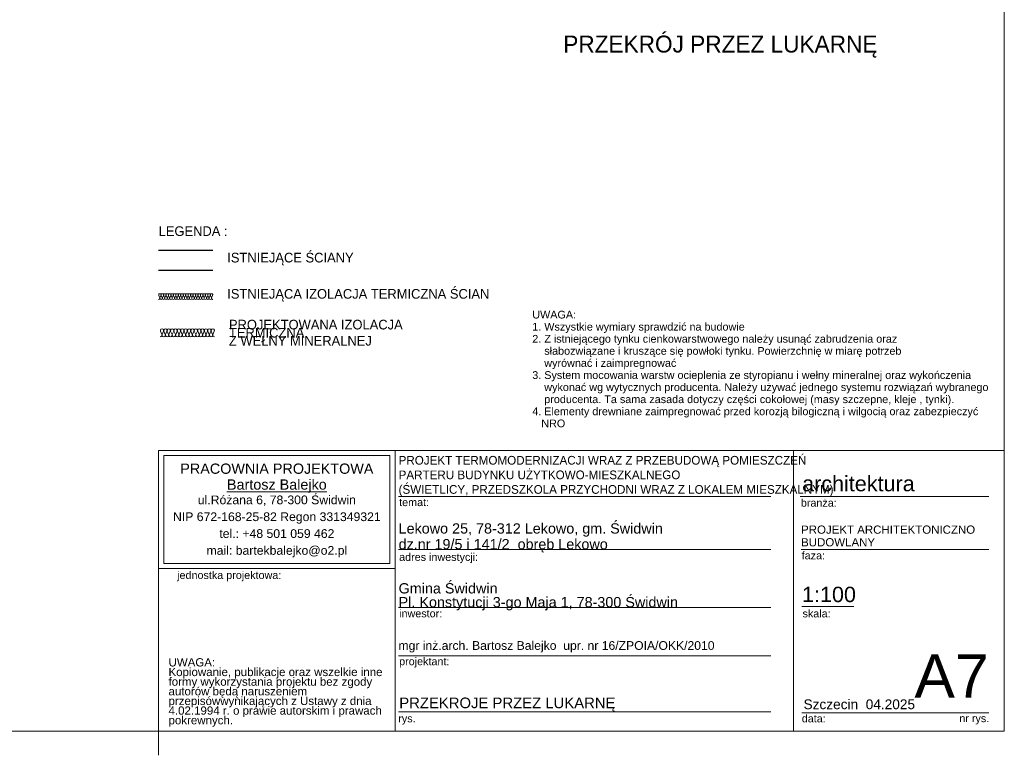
# Model space of a CAD drawing. Extents: x -613240 to -325500, y -25863 to 152403.
# Tile 124 of 254: x -345875 to -325500, y -22863 to -7636. Entities that reach past the tile are written whole.
import ezdxf

# ---------------------------------------------------------------- set-up
doc = ezdxf.new("R2010")
doc.units = 0
doc.header["$MEASUREMENT"] = 0
doc.layers.add('Arch ocieplenie', color=7, linetype='Continuous')
doc.layers.add('Inwent Izolacje', color=7, linetype='Continuous')
for name, color, linetype, lineweight, true_color in [('Arch ocieplenie_Nr_Pióra__44', 7, 'Continuous', 13, 0x029e21), ('Inwent Izolacje_Nr_Pióra__2', 7, 'Continuous', 13, 0x7f7f7f), ('INWENT.ŚCIANY_Nr_Pióra__2', 7, 'Continuous', 13, 0x7f7f7f)]:
    doc.layers.add(name, color=color, linetype=linetype, lineweight=lineweight, true_color=true_color)
for name, color, linetype, lineweight in [('Arch opisy_Nr_Pióra__21', 7, 'Continuous', 9), ('ARCH TABELA_Nr_Pióra__1', 7, 'Continuous', 25), ('ARCH TABELA_Nr_Pióra__21', 7, 'Continuous', 9), ('ARCH TABELA_Nr_Pióra__7', 7, 'Continuous', 13), ('INWENT OPISY_Nr_Pióra__21', 7, 'Continuous', 9), ('INWENT.ŚCIANY_Nr_Pióra__1', 7, 'Continuous', 25)]:
    doc.layers.add(name, color=color, linetype=linetype, lineweight=lineweight)
doc.styles.add('GENERATED_STYLE_12', font='arial.ttf')
doc.styles.add('GENERATED_STYLE_5', font='txt')
doc.styles.add('GENERATED_STYLE_6', font='txt')
doc.styles.add('GENERATED_STYLE_7', font='arial.ttf')
doc.styles.add('GENERATED_STYLE_8', font='arial.ttf')
doc.styles.add('GENERATED_STYLE_9', font='arial.ttf')

# ---------------------------------------------------------------- blocks, each defined once
blk = doc.blocks.new('Izolacja cieplna 14_181', base_point=(-342965, -14198))
at = {"layer": 'Arch ocieplenie_Nr_Pióra__44', "linetype": 'Continuous'}
for p, q in [((-342962, -14086), (-342933, -14151)), ((-342927, -14151), (-342898, -14086)), ((-342892, -14086), (-342863, -14151)), ((-342857, -14151), (-342828, -14086)), ((-342822, -14086), (-342793, -14151)), ((-342787, -14151), (-342758, -14086)), ((-342752, -14086), (-342723, -14151)), ((-342717, -14151), (-342688, -14086)), ((-342682, -14086), (-342653, -14151)), ((-342647, -14151), (-342618, -14086)), ((-342612, -14086), (-342583, -14151)), ((-342577, -14151), (-342548, -14086)), ((-342542, -14086), (-342513, -14151)), ((-342507, -14151), (-342478, -14086)), ((-342472, -14086), (-342443, -14151)), ((-342437, -14151), (-342408, -14086)), ((-342402, -14086), (-342373, -14151)), ((-342367, -14151), (-342338, -14086)), ((-342332, -14086), (-342303, -14151)), ((-342297, -14151), (-342268, -14086)), ((-342262, -14086), (-342233, -14151)), ((-342227, -14151), (-342198, -14086)), ((-342192, -14086), (-342163, -14151)), ((-342157, -14151), (-342128, -14086)), ((-342122, -14086), (-342093, -14151)), ((-342087, -14151), (-342058, -14086)), ((-342052, -14086), (-342023, -14151)), ((-342017, -14151), (-341988, -14086)), ((-341982, -14086), (-341953, -14151)), ((-341947, -14151), (-341918, -14086)), ((-341912, -14086), (-341883, -14151)), ((-341877, -14151), (-341848, -14086))]:
    blk.add_line(p, q, dxfattribs=at)
for centre, start_param, end_param in [((-342930, -14072), 5.870392, 9.837571), ((-342860, -14072), 5.870392, 9.837571), ((-342790, -14072), 5.870392, 9.837571), ((-342720, -14072), 5.870392, 9.837571), ((-342650, -14072), 5.870392, 9.837571), ((-342580, -14072), 5.870392, 9.837571), ((-342510, -14072), 5.870392, 9.837571), ((-342440, -14072), 5.870392, 9.837571), ((-342370, -14072), 5.870392, 9.837571), ((-342300, -14072), 5.870392, 9.837571), ((-342230, -14072), 5.870392, 9.837571), ((-342160, -14072), 5.870392, 9.837571), ((-342090, -14072), 5.870392, 9.837571), ((-342020, -14072), 5.870392, 9.837571), ((-341950, -14072), 5.870392, 9.837571), ((-341880, -14072), 5.870392, 9.837571), ((-342965, -14164), 4.712389, 6.695979), ((-342895, -14164), 2.7288, 6.695979), ((-342825, -14164), 2.7288, 6.695979), ((-342755, -14164), 2.7288, 6.695979), ((-342685, -14164), 2.7288, 6.695979), ((-342615, -14164), 2.7288, 6.695979), ((-342545, -14164), 2.7288, 6.695979), ((-342475, -14164), 2.7288, 6.695979), ((-342405, -14164), 2.7288, 6.695979), ((-342335, -14164), 2.7288, 6.695979), ((-342265, -14164), 2.7288, 6.695979), ((-342195, -14164), 2.7288, 6.695979), ((-342125, -14164), 2.7288, 6.695979), ((-342055, -14164), 2.7288, 6.695979), ((-341985, -14164), 2.7288, 6.695979), ((-341915, -14164), 2.7288, 6.695979), ((-341845, -14164), 2.7288, 4.712389)]:
    blk.add_ellipse(centre, major_axis=(35, 0), ratio=0.97225, start_param=start_param, end_param=end_param, dxfattribs=at)
blk = doc.blocks.new('Izolacja cieplna 14_305', base_point=(-343000, -13428))
at = {"layer": 'Inwent Izolacje_Nr_Pióra__2', "linetype": 'Continuous'}
for p, q in [((-342997, -13344), (-342976, -13392)), ((-342972, -13392), (-342951, -13344)), ((-342947, -13344), (-342925, -13392)), ((-342921, -13392), (-342900, -13344)), ((-342896, -13344), (-342874, -13392)), ((-342870, -13392), (-342849, -13344)), ((-342845, -13344), (-342824, -13392)), ((-342819, -13392), (-342798, -13344)), ((-342794, -13344), (-342773, -13392)), ((-342768, -13392), (-342747, -13344)), ((-342743, -13344), (-342722, -13392)), ((-342717, -13392), (-342696, -13344)), ((-342692, -13344), (-342671, -13392)), ((-342667, -13392), (-342645, -13344)), ((-342641, -13344), (-342620, -13392)), ((-342616, -13392), (-342594, -13344)), ((-342590, -13344), (-342569, -13392)), ((-342565, -13392), (-342544, -13344)), ((-342539, -13344), (-342518, -13392)), ((-342514, -13392), (-342493, -13344)), ((-342488, -13344), (-342467, -13392)), ((-342463, -13392), (-342442, -13344)), ((-342437, -13344), (-342416, -13392)), ((-342412, -13392), (-342391, -13344)), ((-342387, -13344), (-342365, -13392)), ((-342361, -13392), (-342340, -13344)), ((-342336, -13344), (-342314, -13392)), ((-342310, -13392), (-342289, -13344)), ((-342285, -13344), (-342264, -13392)), ((-342259, -13392), (-342238, -13344)), ((-342234, -13344), (-342213, -13392)), ((-342208, -13392), (-342187, -13344)), ((-342183, -13344), (-342162, -13392)), ((-342157, -13392), (-342136, -13344)), ((-342132, -13344), (-342111, -13392)), ((-342107, -13392), (-342085, -13344)), ((-342081, -13344), (-342060, -13392)), ((-342056, -13392), (-342034, -13344)), ((-342030, -13344), (-342009, -13392)), ((-342005, -13392), (-341984, -13344)), ((-341979, -13344), (-341958, -13392)), ((-341954, -13392), (-341933, -13344)), ((-341928, -13344), (-341907, -13392)), ((-341903, -13392), (-341882, -13344))]:
    blk.add_line(p, q, dxfattribs=at)
for centre, start_param, end_param in [((-342974, -13334), 4.299595, 8.266775), ((-343000, -13403), 3.141593, 5.125182), ((-342949, -13403), 1.158004, 5.125183), ((-342923, -13334), 4.299595, 8.266775), ((-342898, -13403), 1.158004, 5.125183), ((-342872, -13334), 4.299595, 8.266775), ((-342847, -13403), 1.158004, 5.125183), ((-342821, -13334), 4.299595, 8.266775), ((-342796, -13403), 1.158004, 5.125183), ((-342770, -13334), 4.299595, 8.266775), ((-342745, -13403), 1.158004, 5.125183), ((-342720, -13334), 4.299595, 8.266775), ((-342694, -13403), 1.158004, 5.125183), ((-342669, -13334), 4.299595, 8.266775), ((-342643, -13403), 1.158004, 5.125183), ((-342618, -13334), 4.299595, 8.266775), ((-342592, -13403), 1.158004, 5.125183), ((-342567, -13334), 4.299595, 8.266775), ((-342541, -13403), 1.158004, 5.125183), ((-342516, -13334), 4.299595, 8.266775), ((-342490, -13403), 1.158004, 5.125183), ((-342465, -13334), 4.299595, 8.266775), ((-342440, -13403), 1.158004, 5.125183), ((-342414, -13334), 4.299595, 8.266775), ((-342389, -13403), 1.158004, 5.125183), ((-342363, -13334), 4.299595, 8.266775), ((-342338, -13403), 1.158004, 5.125183), ((-342312, -13334), 4.299595, 8.266775), ((-342287, -13403), 1.158004, 5.125183), ((-342261, -13334), 4.299595, 8.266775), ((-342236, -13403), 1.158004, 5.125183), ((-342210, -13334), 4.299595, 8.266775), ((-342185, -13403), 1.158004, 5.125183), ((-342160, -13334), 4.299595, 8.266775), ((-342134, -13403), 1.158004, 5.125183), ((-342109, -13334), 4.299595, 8.266775), ((-342083, -13403), 1.158004, 5.125183), ((-342058, -13334), 4.299595, 8.266775), ((-342032, -13403), 1.158004, 5.125183), ((-342007, -13334), 4.299595, 8.266775), ((-341981, -13403), 1.158004, 5.125183), ((-341956, -13334), 4.299595, 8.266775), ((-341930, -13403), 1.158004, 5.125183), ((-341905, -13334), 4.299595, 8.266775), ((-341880, -13403), 1.158004, 3.141593)]:
    blk.add_ellipse(centre, major_axis=(0, 25.5), ratio=0.997382, start_param=start_param, end_param=end_param, dxfattribs=at)

msp = doc.modelspace()

# ---------------------------------------------------------------- linework, layer by layer
at = {"layer": 'ARCH TABELA_Nr_Pióra__21', "linetype": 'Continuous'}
for p, q in [((-325499.6, 6086.6), (-325499.6, -22363.4)), ((-342999.6, -22363.4), (-342999.6, -16552.3)), ((-342999.6, -16552.3), (-338106, -16552.3)), ((-342999.6, -18999.1), (-342999.6, -16552.3)), ((-342999.6, -16552.3), (-325499.6, -16552.3)), ((-342893.2, -18892.7), (-342893.2, -16658.7)), ((-342893.2, -16658.7), (-338212.4, -16658.7)), ((-338212.4, -18892.7), (-338212.4, -16658.7)), ((-338106, -16552.3), (-338106, -22363.4)), ((-338106, -18999.1), (-338106, -16552.3)), ((-329861.3, -16552.3), (-329861.3, -22363.4)), ((-325499.6, -16552.3), (-325499.6, -22363.4)), ((-338106, -22363.4), (-338106, -16952.3)), ((-338033.7, -17508.7), (-330333.9, -17508.7)), ((-329722, -17508.7), (-325822.6, -17508.7)), ((-338033.7, -18602.3), (-330333.9, -18602.3)), ((-329704.5, -18602.3), (-325822.6, -18602.3)), ((-342893.2, -18892.7), (-338212.4, -18892.7)), ((-342999.6, -18999.1), (-338106, -18999.1)), ((-338033.7, -19802.3), (-330333.9, -19802.3)), ((-329692.7, -19784.9), (-328613.1, -19784.9)), ((-338033.7, -20802.3), (-330333.9, -20802.3)), ((-338033.7, -21963.4), (-330333.9, -21963.4)), ((-329692.7, -21981), (-327410.9, -21981)), ((-327410.9, -21981), (-325822.6, -21981)), ((-325499.6, -22363.4), (-366249.6, -22363.4)), ((-342999.6, -22863.4), (-342999.6, -22363.4)), ((-342999.6, -22363.4), (-338106, -22363.4)), ((-325499.6, -22363.4), (-338106, -22363.4))]:
    msp.add_line(p, q, dxfattribs=at)
at = {"layer": 'INWENT.ŚCIANY_Nr_Pióra__1', "linetype": 'Continuous'}
for p, q in [((-342999.6, -12408.2), (-341879.6, -12408.2)), ((-341879.6, -12828.2), (-342999.6, -12828.2))]:
    msp.add_line(p, q, dxfattribs=at)
at = {"layer": 'INWENT.ŚCIANY_Nr_Pióra__2', "linetype": 'Continuous'}
msp.add_line((-342999.6, -13308.2), (-341879.6, -13308.2), dxfattribs=at)

# ---------------------------------------------------------------- block references
at = {"layer": 'Arch ocieplenie', "color": 104, "linetype": 'Continuous', "lineweight": 13, "true_color": 0x029e21}
msp.add_blockref('Izolacja cieplna 14_181', (-342964.6, -14198.2), dxfattribs=at)
at = {"layer": 'Inwent Izolacje', "color": 104, "linetype": 'Continuous', "lineweight": 13, "true_color": 0x029e21}
msp.add_blockref('Izolacja cieplna 14_305', (-342999.6, -13428.2), dxfattribs=at)

# ---------------------------------------------------------------- texts
at = {"layer": 'Arch opisy_Nr_Pióra__21', "linetype": 'Continuous', "insert": (-328124.8, -7965.3), "char_height": 350, "attachment_point": 3, "style": 'GENERATED_STYLE_6'}
msp.add_mtext('{PRZEKRÓJ PRZEZ LUKARNĘ}', dxfattribs=at)
at = {"layer": 'Arch opisy_Nr_Pióra__21', "linetype": 'Continuous', "insert": (-335267.8, -16075.5), "char_height": 160, "width": 9506.251, "attachment_point": 7, "line_spacing_factor": 0.938257, "style": 'GENERATED_STYLE_12'}
msp.add_mtext('{UWAGA:\\P1. Wszystkie wymiary sprawdzić na budowie\\P2. Z istniejącego tynku cienkowarstwowego należy usunąć zabrudzenia oraz \\P    słabozwiązane i kruszące się powłoki tynku. Powierzchnię w miarę potrzeb \\P    wyrównać i zaimpregnować\\P3. System mocowania warstw ocieplenia ze styropianu i wełny mineralnej oraz wykończenia \\P    wykonać wg wytycznych producenta. Należy używać jednego systemu rozwiązań wybranego \\P    producenta. Ta sama zasada dotyczy części cokołowej (masy szczepne, kleje , tynki). \\P4. Elementy drewniane zaimpregnować przed korozją bilogiczną i wilgocią oraz zabezpieczyć \\P   NRO}', dxfattribs=at)
at = {"layer": 'ARCH TABELA_Nr_Pióra__1', "linetype": 'Continuous', "insert": (-338033.7, -17503.9), "char_height": 180, "attachment_point": 7, "line_spacing_factor": 1.005757, "style": 'GENERATED_STYLE_5'}
msp.add_mtext('{\\pt22543.1;PROJEKT TERMOMODERNIZACJI WRAZ Z PRZEBUDOWĄ POMIESZCZEŃ \\P\\pt22543.1;PARTERU BUDYNKU UŻYTKOWO-MIESZKALNEGO\\P\\pt22543.1;(ŚWIETLICY, PRZEDSZKOLA PRZYCHODNI WRAZ Z LOKALEM MIESZKALNYM)}', dxfattribs=at)
at = {"layer": 'ARCH TABELA_Nr_Pióra__1', "linetype": 'Continuous', "insert": (-338020, -21668), "char_height": 220, "attachment_point": 1, "style": 'GENERATED_STYLE_9'}
msp.add_mtext('{PRZEKROJE PRZEZ LUKARNĘ}', dxfattribs=at)
at = {"layer": 'ARCH TABELA_Nr_Pióra__21', "linetype": 'Continuous', "insert": (-338033.7, -19863.6), "char_height": 212.766, "attachment_point": 7, "line_spacing_factor": 0.807442, "style": 'GENERATED_STYLE_7'}
msp.add_mtext('{Gmina Świdwin\\PPl. Konstytucji 3-go Maja 1, 78-300 Świdwin}', dxfattribs=at)
at = {"layer": 'ARCH TABELA_Nr_Pióra__7', "linetype": 'Continuous'}
for s, insert, char_height, attachment_point, line_spacing_factor, style in [('{PRACOWNIA PROJEKTOWA\\P\\LBartosz Balejko}', (-340552.8, -16823.6), 212.766, 2, 0.926719, 'GENERATED_STYLE_8'), ('{Lekowo 25, 78-312 Lekowo, gm. Świdwin\\Pdz.nr 19/5 i 141/2  obręb Lekowo}', (-338033.7, -18663.6), 212.766, 7, 0.918867, 'GENERATED_STYLE_7'), ('{PROJEKT ARCHITEKTONICZNO\\PBUDOWLANY}', (-329704.5, -18106.8), 170, 1, 0.923713, 'GENERATED_STYLE_7')]:
    msp.add_mtext(s, dxfattribs=dict(at, insert=insert, char_height=char_height, attachment_point=attachment_point, line_spacing_factor=line_spacing_factor, style=style))
at = {"layer": 'ARCH TABELA_Nr_Pióra__7', "linetype": 'Continuous', "style": 'GENERATED_STYLE_7'}
for s, insert, char_height, attachment_point in [('{architektura}', (-329683.3, -17079), 319.16, 1), ('{temat:}', (-338023, -17545.1), 159.58, 1), ('{branża:}', (-329710.2, -17557.4), 159.58, 1), ('{adres inwestycji:}', (-338023, -18678.4), 159.58, 1), ('{faza:}', (-329692.7, -18647.3), 159.58, 1), ('{jednostka projektowa:}', (-342616.7, -19053.7), 159.58, 1), ('{1:100}', (-329685.4, -19373.7), 319.16, 1), ('{inwestor:}', (-338023, -19847.3), 159.58, 1), ('{skala:}', (-329675.1, -19849.2), 159.58, 1), ('{mgr inż.arch. Bartosz Balejko  upr. nr 16/ZPOIA/OKK/2010}', (-338036, -20500.4), 180, 1), ('{A7}', (-325822.6, -20772.5), 900, 3), ('{projektant:}', (-338023, -20838.7), 159.58, 1), ('{Szczecin  04.2025}', (-329654, -21706.1), 202.128, 1), ('{rys.}', (-338041, -22020.6), 159.58, 1), ('{data:}', (-329691.3, -22020.6), 159.58, 1), ('{nr rys.}', (-326430.6, -22017.5), 159.58, 1)]:
    msp.add_mtext(s, dxfattribs=dict(at, insert=insert, char_height=char_height, attachment_point=attachment_point))
for s, insert, char_height, width, attachment_point, line_spacing_factor in [('{ul.Różana 6, 78-300 Świdwin\\PNIP 672-168-25-82 Regon 331349321\\Ptel.: +48 501 059 462\\Pmail: bartekbalejko@o2.pl}', (-340552.8, -17485.5), 180.852, 4680.851, 2, 1.156383), ('{UWAGA:\\PKopiowanie, publikacje oraz wszelkie inne formy wykorzystania projektu bez zgody autorów będą naruszeniem przepisówwynikających z Ustawy z dnia 4.02.1994 r. o prawie autorskim i prawach pokrewnych.}', (-342794.5, -20853.7), 170.2128, 4483.408, 1, 0.703415)]:
    msp.add_mtext(s, dxfattribs=dict(at, insert=insert, char_height=char_height, width=width, attachment_point=attachment_point, line_spacing_factor=line_spacing_factor))
at = {"layer": 'INWENT OPISY_Nr_Pióra__21', "linetype": 'Continuous', "char_height": 200, "attachment_point": 1, "style": 'GENERATED_STYLE_5'}
for s, insert in [('{LEGENDA :}', (-342999.6, -11912.6)), ('{ISTNIEJĄCE ŚCIANY}', (-341579.6, -12461.2)), ('{ISTNIEJĄCA IZOLACJA TERMICZNA ŚCIAN}', (-341579.6, -13211.2))]:
    msp.add_mtext(s, dxfattribs=dict(at, insert=insert))
at = {"layer": 'INWENT OPISY_Nr_Pióra__21', "linetype": 'Continuous', "insert": (-341544.6, -13847.9), "char_height": 200, "width": 4861.522, "attachment_point": 1, "line_spacing_factor": 0.500835, "style": 'GENERATED_STYLE_5'}
msp.add_mtext('{PROJEKTOWANA IZOLACJA TERMICZNA \\PZ WEŁNY MINERALNEJ}', dxfattribs=at)

doc.saveas('drawing.dxf')
